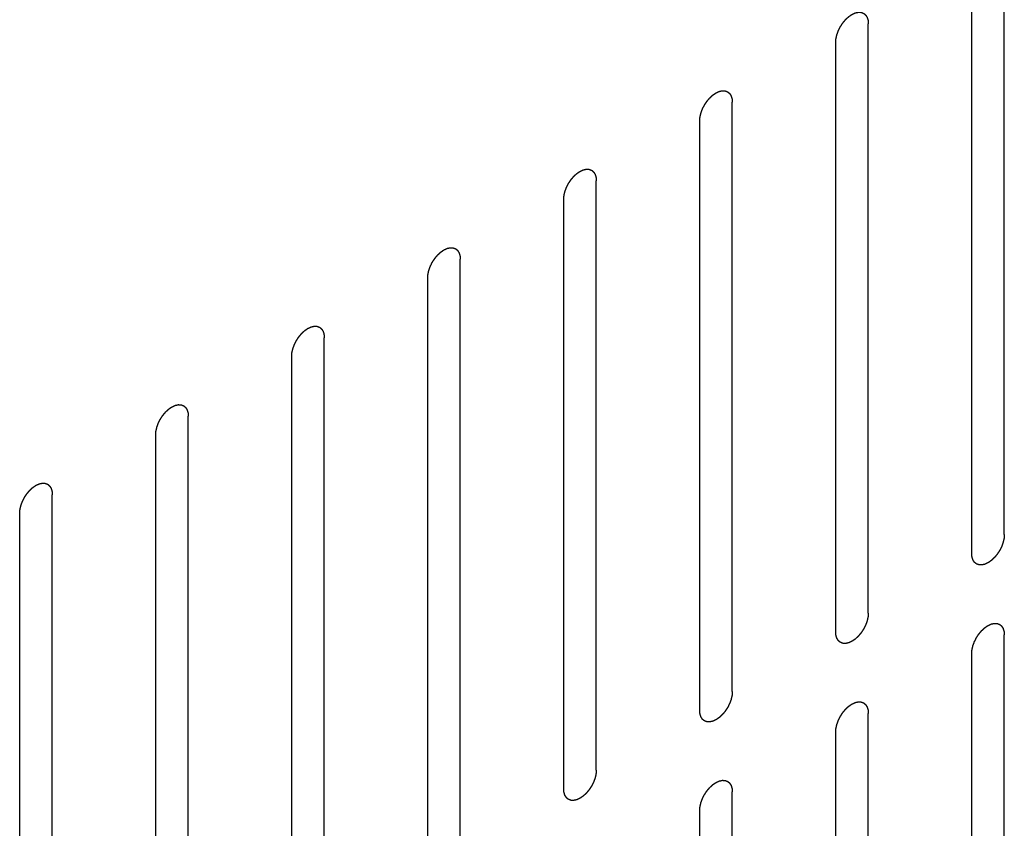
# Model space of a CAD drawing. Header units: inches. Extents: x 5 to 265, y 5 to 171.
# Tile 193 of 212: x 211.51 to 213.11, y 130.98 to 132.29. Entities that reach past the tile are written whole.
import ezdxf

# ---------------------------------------------------------------- set-up
doc = ezdxf.new("R2010")
doc.units = ezdxf.units.IN
doc.header["$LTSCALE"] = 14.96
doc.header["$MEASUREMENT"] = 0
doc.linetypes.add('HIDDEN', pattern=[0.2, 0.1, -0.1])
doc.layers.add('08_ALL_COSMETICS', color=7, linetype='CONTINUOUS')

msp = doc.modelspace()

# ---------------------------------------------------------------- linework, layer by layer
at = {"layer": '08_ALL_COSMETICS', "color": 7, "linetype": 'HIDDEN'}
for p, q in [((213.1141, 131.4537), (213.1141, 132.4131)), ((213.0611, 131.4231), (213.0611, 132.3825)), ((212.8928, 131.326), (212.8928, 132.2853)), ((212.8397, 131.2953), (212.8397, 132.2547)), ((212.6714, 131.1982), (212.6714, 132.1576)), ((212.6184, 131.1676), (212.6184, 132.1269)), ((212.4501, 131.0704), (212.4501, 132.0298)), ((212.3971, 131.0398), (212.3971, 131.9992)), ((212.2288, 130.9426), (212.2288, 131.902)), ((212.1758, 130.912), (212.1758, 131.8714)), ((212.0075, 130.8148), (212.0075, 131.7742)), ((211.9544, 130.7842), (211.9544, 131.7436)), ((211.7862, 130.687), (211.7862, 131.6464)), ((211.7331, 130.6564), (211.7331, 131.6158)), ((211.5648, 130.5593), (211.5648, 131.5187)), ((211.5118, 130.5286), (211.5118, 131.488)), ((213.1141, 130.331), (213.1141, 131.2904)), ((213.0611, 130.3004), (213.0611, 131.2598)), ((212.8928, 130.2033), (212.8928, 131.1627)), ((212.8397, 130.1726), (212.8397, 131.132)), ((212.6714, 130.0755), (212.6714, 131.0349)), ((212.6184, 130.0449), (212.6184, 131.0043))]:
    msp.add_line(p, q, dxfattribs=at)
for points in [[(212.8397, 132.2547), (212.8398, 132.2552), (212.8399, 132.2563), (212.84, 132.2578), (212.8401, 132.2591), (212.8402, 132.2601), (212.8402, 132.2606), (212.8402, 132.261), (212.8403, 132.2614), (212.8405, 132.2619), (212.8407, 132.2629), (212.841, 132.2643), (212.8413, 132.2656), (212.8415, 132.2666), (212.8417, 132.2671), (212.8417, 132.2675), (212.8419, 132.268), (212.8421, 132.2685), (212.8425, 132.2695), (212.843, 132.2709), (212.8435, 132.2723), (212.8438, 132.2733), (212.844, 132.2738), (212.8442, 132.2742), (212.8444, 132.2746), (212.8447, 132.2752), (212.8451, 132.2762), (212.8458, 132.2775), (212.8465, 132.2789), (212.847, 132.2799), (212.8473, 132.2804), (212.8475, 132.2809), (212.8478, 132.2812), (212.8481, 132.2817), (212.8487, 132.2826), (212.8495, 132.2839), (212.8503, 132.2852), (212.8509, 132.2861), (212.8513, 132.2866), (212.8515, 132.287), (212.8518, 132.2873), (212.8522, 132.2878), (212.8528, 132.2885), (212.8538, 132.2897), (212.8547, 132.2908), (212.8554, 132.2916), (212.8558, 132.2921), (212.8561, 132.2924), (212.8564, 132.2927), (212.8568, 132.2931), (212.8575, 132.2938), (212.8585, 132.2947), (212.8596, 132.2957), (212.8603, 132.2964), (212.8607, 132.2967), (212.861, 132.297), (212.8613, 132.2972), (212.8618, 132.2976), (212.8625, 132.2981), (212.8636, 132.2988), (212.8647, 132.2996), (212.8655, 132.3001), (212.8659, 132.3004), (212.8663, 132.3007), (212.8666, 132.3008), (212.867, 132.301), (212.8678, 132.3013), (212.8688, 132.3018), (212.8699, 132.3023), (212.8707, 132.3027), (212.8711, 132.3029), (212.8714, 132.3031), (212.8717, 132.3031), (212.8721, 132.3032), (212.8729, 132.3034), (212.8739, 132.3036), (212.8749, 132.3038), (212.8756, 132.304), (212.876, 132.3041), (212.8764, 132.3042), (212.8766, 132.3042), (212.877, 132.3042), (212.8777, 132.3041), (212.8786, 132.3041), (212.8796, 132.3041), (212.8803, 132.304), (212.8806, 132.304), (212.8809, 132.304), (212.8812, 132.3039), (212.8815, 132.3038), (212.8821, 132.3036), (212.883, 132.3033), (212.8838, 132.3029), (212.8844, 132.3027), (212.8847, 132.3026), (212.885, 132.3025), (212.8852, 132.3023), (212.8855, 132.3021), (212.886, 132.3017), (212.8867, 132.3011), (212.8873, 132.3006), (212.8878, 132.3002), (212.8881, 132.3), (212.8883, 132.2998), (212.8884, 132.2995), (212.8887, 132.2992), (212.889, 132.2987), (212.8895, 132.2979), (212.89, 132.2971), (212.8904, 132.2965), (212.8906, 132.2962), (212.8908, 132.2959), (212.8908, 132.2956), (212.891, 132.2952), (212.8912, 132.2945), (212.8915, 132.2935), (212.8918, 132.2925), (212.892, 132.2918), (212.8922, 132.2914), (212.8923, 132.2911), (212.8923, 132.2907), (212.8923, 132.2903), (212.8924, 132.2894), (212.8925, 132.2882), (212.8926, 132.2868), (212.8927, 132.2858), (212.8928, 132.2853)], [(212.6184, 132.1269), (212.6185, 132.1275), (212.6185, 132.1285), (212.6187, 132.1301), (212.6188, 132.1314), (212.6188, 132.1323), (212.6189, 132.1328), (212.6189, 132.1332), (212.619, 132.1336), (212.6191, 132.1341), (212.6194, 132.1351), (212.6197, 132.1365), (212.62, 132.1378), (212.6202, 132.1388), (212.6203, 132.1394), (212.6204, 132.1398), (212.6206, 132.1402), (212.6208, 132.1407), (212.6211, 132.1417), (212.6216, 132.1431), (212.6221, 132.1445), (212.6225, 132.1455), (212.6227, 132.146), (212.6228, 132.1464), (212.6231, 132.1469), (212.6233, 132.1474), (212.6238, 132.1484), (212.6245, 132.1498), (212.6252, 132.1511), (212.6257, 132.1521), (212.626, 132.1527), (212.6262, 132.1531), (212.6264, 132.1535), (212.6268, 132.154), (212.6274, 132.1549), (212.6282, 132.1561), (212.629, 132.1574), (212.6296, 132.1583), (212.6299, 132.1588), (212.6302, 132.1592), (212.6305, 132.1595), (212.6308, 132.16), (212.6315, 132.1608), (212.6325, 132.1619), (212.6334, 132.163), (212.6341, 132.1638), (212.6345, 132.1643), (212.6347, 132.1647), (212.6351, 132.1649), (212.6355, 132.1653), (212.6362, 132.166), (212.6372, 132.1669), (212.6382, 132.1679), (212.639, 132.1686), (212.6394, 132.1689), (212.6397, 132.1693), (212.64, 132.1695), (212.6405, 132.1698), (212.6412, 132.1703), (212.6423, 132.1711), (212.6434, 132.1718), (212.6442, 132.1723), (212.6446, 132.1726), (212.6449, 132.1729), (212.6453, 132.173), (212.6457, 132.1732), (212.6464, 132.1736), (212.6475, 132.1741), (212.6486, 132.1746), (212.6493, 132.1749), (212.6498, 132.1751), (212.6501, 132.1753), (212.6504, 132.1753), (212.6508, 132.1754), (212.6515, 132.1756), (212.6526, 132.1758), (212.6536, 132.1761), (212.6543, 132.1762), (212.6547, 132.1763), (212.655, 132.1764), (212.6553, 132.1764), (212.6557, 132.1764), (212.6564, 132.1763), (212.6573, 132.1763), (212.6583, 132.1763), (212.6589, 132.1763), (212.6593, 132.1762), (212.6596, 132.1763), (212.6599, 132.1761), (212.6602, 132.176), (212.6608, 132.1758), (212.6616, 132.1755), (212.6625, 132.1752), (212.6631, 132.1749), (212.6634, 132.1748), (212.6637, 132.1747), (212.6639, 132.1746), (212.6642, 132.1743), (212.6646, 132.1739), (212.6653, 132.1734), (212.666, 132.1728), (212.6665, 132.1724), (212.6668, 132.1722), (212.667, 132.172), (212.6671, 132.1718), (212.6673, 132.1714), (212.6677, 132.1709), (212.6682, 132.1701), (212.6687, 132.1693), (212.6691, 132.1687), (212.6693, 132.1684), (212.6694, 132.1682), (212.6695, 132.1678), (212.6696, 132.1674), (212.6699, 132.1667), (212.6702, 132.1657), (212.6705, 132.1647), (212.6707, 132.164), (212.6708, 132.1636), (212.6709, 132.1633), (212.671, 132.1629), (212.671, 132.1625), (212.6711, 132.1616), (212.6712, 132.1604), (212.6713, 132.159), (212.6714, 132.158), (212.6714, 132.1576)], [(212.3971, 131.9992), (212.3971, 131.9997), (212.3972, 132.0007), (212.3973, 132.0023), (212.3975, 132.0036), (212.3975, 132.0045), (212.3976, 132.005), (212.3976, 132.0054), (212.3977, 132.0058), (212.3978, 132.0064), (212.398, 132.0073), (212.3983, 132.0087), (212.3987, 132.0101), (212.3989, 132.011), (212.399, 132.0116), (212.3991, 132.012), (212.3993, 132.0124), (212.3994, 132.013), (212.3998, 132.0139), (212.4003, 132.0153), (212.4008, 132.0167), (212.4012, 132.0177), (212.4014, 132.0182), (212.4015, 132.0187), (212.4017, 132.0191), (212.402, 132.0196), (212.4025, 132.0206), (212.4032, 132.022), (212.4039, 132.0234), (212.4044, 132.0243), (212.4047, 132.0249), (212.4048, 132.0253), (212.4051, 132.0257), (212.4054, 132.0262), (212.406, 132.0271), (212.4069, 132.0283), (212.4077, 132.0296), (212.4083, 132.0305), (212.4086, 132.031), (212.4088, 132.0314), (212.4091, 132.0317), (212.4095, 132.0322), (212.4102, 132.033), (212.4111, 132.0341), (212.4121, 132.0353), (212.4128, 132.0361), (212.4131, 132.0365), (212.4134, 132.0369), (212.4137, 132.0371), (212.4141, 132.0375), (212.4149, 132.0382), (212.4159, 132.0392), (212.4169, 132.0401), (212.4176, 132.0408), (212.4181, 132.0412), (212.4184, 132.0415), (212.4187, 132.0417), (212.4191, 132.042), (212.4199, 132.0425), (212.421, 132.0433), (212.4221, 132.044), (212.4228, 132.0446), (212.4233, 132.0449), (212.4236, 132.0451), (212.4239, 132.0452), (212.4244, 132.0454), (212.4251, 132.0458), (212.4262, 132.0463), (212.4273, 132.0468), (212.428, 132.0471), (212.4284, 132.0473), (212.4288, 132.0475), (212.4291, 132.0475), (212.4295, 132.0476), (212.4302, 132.0478), (212.4312, 132.048), (212.4323, 132.0483), (212.433, 132.0485), (212.4334, 132.0485), (212.4337, 132.0486), (212.434, 132.0486), (212.4344, 132.0486), (212.435, 132.0486), (212.436, 132.0485), (212.4369, 132.0485), (212.4376, 132.0485), (212.438, 132.0485), (212.4383, 132.0485), (212.4385, 132.0483), (212.4389, 132.0482), (212.4395, 132.048), (212.4403, 132.0477), (212.4412, 132.0474), (212.4418, 132.0472), (212.4421, 132.047), (212.4424, 132.047), (212.4426, 132.0468), (212.4428, 132.0466), (212.4433, 132.0462), (212.444, 132.0456), (212.4447, 132.045), (212.4452, 132.0446), (212.4454, 132.0444), (212.4457, 132.0442), (212.4458, 132.044), (212.446, 132.0437), (212.4464, 132.0431), (212.4469, 132.0423), (212.4474, 132.0415), (212.4477, 132.0409), (212.4479, 132.0406), (212.4481, 132.0404), (212.4482, 132.0401), (212.4483, 132.0397), (212.4485, 132.039), (212.4488, 132.038), (212.4492, 132.0369), (212.4494, 132.0362), (212.4495, 132.0358), (212.4496, 132.0355), (212.4496, 132.0352), (212.4497, 132.0347), (212.4498, 132.0339), (212.4499, 132.0327), (212.45, 132.0312), (212.4501, 132.0303), (212.4501, 132.0298)], [(212.1758, 131.8714), (212.1758, 131.8719), (212.1759, 131.8729), (212.176, 131.8745), (212.1761, 131.8758), (212.1762, 131.8767), (212.1762, 131.8772), (212.1763, 131.8776), (212.1764, 131.878), (212.1765, 131.8786), (212.1767, 131.8795), (212.177, 131.8809), (212.1773, 131.8823), (212.1775, 131.8832), (212.1777, 131.8838), (212.1778, 131.8842), (212.1779, 131.8846), (212.1781, 131.8852), (212.1785, 131.8862), (212.179, 131.8875), (212.1795, 131.8889), (212.1798, 131.8899), (212.1801, 131.8905), (212.1802, 131.8909), (212.1804, 131.8913), (212.1807, 131.8919), (212.1812, 131.8928), (212.1819, 131.8942), (212.1826, 131.8956), (212.183, 131.8966), (212.1833, 131.8971), (212.1835, 131.8975), (212.1838, 131.8979), (212.1841, 131.8984), (212.1847, 131.8993), (212.1855, 131.9006), (212.1864, 131.9018), (212.187, 131.9027), (212.1873, 131.9032), (212.1875, 131.9036), (212.1878, 131.904), (212.1882, 131.9044), (212.1889, 131.9052), (212.1898, 131.9063), (212.1908, 131.9075), (212.1914, 131.9083), (212.1918, 131.9087), (212.1921, 131.9091), (212.1924, 131.9094), (212.1928, 131.9097), (212.1935, 131.9104), (212.1946, 131.9114), (212.1956, 131.9123), (212.1963, 131.913), (212.1967, 131.9134), (212.197, 131.9137), (212.1974, 131.9139), (212.1978, 131.9142), (212.1986, 131.9147), (212.1997, 131.9155), (212.2008, 131.9162), (212.2015, 131.9168), (212.202, 131.9171), (212.2023, 131.9173), (212.2026, 131.9175), (212.203, 131.9177), (212.2038, 131.918), (212.2049, 131.9185), (212.2059, 131.919), (212.2067, 131.9194), (212.2071, 131.9195), (212.2074, 131.9197), (212.2077, 131.9198), (212.2082, 131.9199), (212.2089, 131.92), (212.2099, 131.9203), (212.2109, 131.9205), (212.2117, 131.9207), (212.2121, 131.9208), (212.2124, 131.9209), (212.2127, 131.9208), (212.2131, 131.9208), (212.2137, 131.9208), (212.2147, 131.9208), (212.2156, 131.9207), (212.2163, 131.9207), (212.2167, 131.9207), (212.217, 131.9207), (212.2172, 131.9206), (212.2176, 131.9205), (212.2181, 131.9202), (212.219, 131.9199), (212.2198, 131.9196), (212.2204, 131.9194), (212.2208, 131.9193), (212.2211, 131.9192), (212.2212, 131.919), (212.2215, 131.9188), (212.222, 131.9184), (212.2227, 131.9178), (212.2234, 131.9172), (212.2238, 131.9168), (212.2241, 131.9166), (212.2243, 131.9165), (212.2245, 131.9162), (212.2247, 131.9159), (212.225, 131.9153), (212.2255, 131.9145), (212.2261, 131.9137), (212.2264, 131.9132), (212.2266, 131.9128), (212.2268, 131.9126), (212.2269, 131.9123), (212.227, 131.9119), (212.2272, 131.9112), (212.2275, 131.9102), (212.2278, 131.9092), (212.2281, 131.9085), (212.2282, 131.908), (212.2283, 131.9078), (212.2283, 131.9074), (212.2284, 131.9069), (212.2284, 131.9061), (212.2285, 131.9049), (212.2287, 131.9034), (212.2288, 131.9025), (212.2288, 131.902)], [(211.9544, 131.7436), (211.9545, 131.7441), (211.9546, 131.7452), (211.9547, 131.7467), (211.9548, 131.748), (211.9549, 131.7489), (211.9549, 131.7495), (211.9549, 131.7498), (211.955, 131.7503), (211.9552, 131.7508), (211.9554, 131.7518), (211.9557, 131.7531), (211.956, 131.7545), (211.9562, 131.7555), (211.9564, 131.756), (211.9564, 131.7564), (211.9566, 131.7568), (211.9568, 131.7574), (211.9572, 131.7584), (211.9577, 131.7598), (211.9582, 131.7612), (211.9585, 131.7621), (211.9587, 131.7627), (211.9589, 131.7631), (211.9591, 131.7635), (211.9594, 131.7641), (211.9599, 131.765), (211.9605, 131.7664), (211.9612, 131.7678), (211.9617, 131.7688), (211.962, 131.7693), (211.9622, 131.7697), (211.9625, 131.7701), (211.9628, 131.7706), (211.9634, 131.7715), (211.9642, 131.7728), (211.965, 131.7741), (211.9656, 131.7749), (211.966, 131.7755), (211.9662, 131.7758), (211.9665, 131.7762), (211.9669, 131.7766), (211.9675, 131.7774), (211.9685, 131.7786), (211.9694, 131.7797), (211.9701, 131.7805), (211.9705, 131.7809), (211.9708, 131.7813), (211.9711, 131.7816), (211.9715, 131.782), (211.9722, 131.7826), (211.9732, 131.7836), (211.9743, 131.7846), (211.975, 131.7852), (211.9754, 131.7856), (211.9757, 131.7859), (211.9761, 131.7861), (211.9765, 131.7864), (211.9773, 131.787), (211.9783, 131.7877), (211.9794, 131.7885), (211.9802, 131.789), (211.9806, 131.7893), (211.981, 131.7896), (211.9813, 131.7897), (211.9817, 131.7899), (211.9825, 131.7902), (211.9835, 131.7907), (211.9846, 131.7912), (211.9854, 131.7916), (211.9858, 131.7918), (211.9861, 131.7919), (211.9864, 131.792), (211.9868, 131.7921), (211.9876, 131.7922), (211.9886, 131.7925), (211.9896, 131.7927), (211.9903, 131.7929), (211.9908, 131.793), (211.9911, 131.7931), (211.9914, 131.793), (211.9917, 131.793), (211.9924, 131.793), (211.9934, 131.793), (211.9943, 131.7929), (211.995, 131.7929), (211.9953, 131.7929), (211.9956, 131.7929), (211.9959, 131.7928), (211.9962, 131.7927), (211.9968, 131.7924), (211.9977, 131.7921), (211.9985, 131.7918), (211.9991, 131.7916), (211.9995, 131.7915), (211.9997, 131.7914), (211.9999, 131.7912), (212.0002, 131.791), (212.0007, 131.7906), (212.0014, 131.79), (212.002, 131.7895), (212.0025, 131.7891), (212.0028, 131.7888), (212.003, 131.7887), (212.0031, 131.7884), (212.0034, 131.7881), (212.0037, 131.7875), (212.0042, 131.7867), (212.0047, 131.7859), (212.0051, 131.7854), (212.0053, 131.785), (212.0055, 131.7848), (212.0055, 131.7845), (212.0057, 131.7841), (212.0059, 131.7834), (212.0062, 131.7824), (212.0065, 131.7814), (212.0067, 131.7807), (212.0069, 131.7803), (212.007, 131.78), (212.007, 131.7796), (212.007, 131.7791), (212.0071, 131.7783), (212.0072, 131.7771), (212.0073, 131.7757), (212.0074, 131.7747), (212.0075, 131.7742)], [(211.7331, 131.6158), (211.7332, 131.6163), (211.7332, 131.6174), (211.7334, 131.6189), (211.7335, 131.6202), (211.7336, 131.6211), (211.7336, 131.6217), (211.7336, 131.6221), (211.7337, 131.6225), (211.7338, 131.623), (211.7341, 131.624), (211.7344, 131.6254), (211.7347, 131.6267), (211.7349, 131.6277), (211.735, 131.6282), (211.7351, 131.6286), (211.7353, 131.6291), (211.7355, 131.6296), (211.7358, 131.6306), (211.7363, 131.632), (211.7368, 131.6334), (211.7372, 131.6343), (211.7374, 131.6349), (211.7375, 131.6353), (211.7378, 131.6357), (211.738, 131.6363), (211.7385, 131.6373), (211.7392, 131.6386), (211.7399, 131.64), (211.7404, 131.641), (211.7407, 131.6415), (211.7409, 131.642), (211.7411, 131.6423), (211.7415, 131.6428), (211.7421, 131.6437), (211.7429, 131.645), (211.7437, 131.6463), (211.7443, 131.6472), (211.7446, 131.6477), (211.7449, 131.6481), (211.7452, 131.6484), (211.7456, 131.6489), (211.7462, 131.6496), (211.7472, 131.6508), (211.7481, 131.6519), (211.7488, 131.6527), (211.7492, 131.6532), (211.7494, 131.6535), (211.7498, 131.6538), (211.7502, 131.6542), (211.7509, 131.6549), (211.7519, 131.6558), (211.753, 131.6568), (211.7537, 131.6574), (211.7541, 131.6578), (211.7544, 131.6581), (211.7547, 131.6583), (211.7552, 131.6587), (211.7559, 131.6592), (211.757, 131.6599), (211.7581, 131.6607), (211.7589, 131.6612), (211.7593, 131.6615), (211.7596, 131.6618), (211.76, 131.6619), (211.7604, 131.6621), (211.7611, 131.6624), (211.7622, 131.6629), (211.7633, 131.6634), (211.764, 131.6638), (211.7645, 131.664), (211.7648, 131.6642), (211.7651, 131.6642), (211.7655, 131.6643), (211.7662, 131.6645), (211.7673, 131.6647), (211.7683, 131.6649), (211.769, 131.6651), (211.7694, 131.6652), (211.7698, 131.6653), (211.77, 131.6653), (211.7704, 131.6653), (211.7711, 131.6652), (211.772, 131.6652), (211.773, 131.6652), (211.7736, 131.6651), (211.774, 131.6651), (211.7743, 131.6651), (211.7746, 131.665), (211.7749, 131.6649), (211.7755, 131.6647), (211.7764, 131.6644), (211.7772, 131.664), (211.7778, 131.6638), (211.7781, 131.6637), (211.7784, 131.6636), (211.7786, 131.6634), (211.7789, 131.6632), (211.7793, 131.6628), (211.78, 131.6622), (211.7807, 131.6617), (211.7812, 131.6613), (211.7815, 131.661), (211.7817, 131.6609), (211.7818, 131.6606), (211.782, 131.6603), (211.7824, 131.6598), (211.7829, 131.659), (211.7834, 131.6582), (211.7838, 131.6576), (211.784, 131.6573), (211.7841, 131.657), (211.7842, 131.6567), (211.7843, 131.6563), (211.7846, 131.6556), (211.7849, 131.6546), (211.7852, 131.6536), (211.7854, 131.6529), (211.7855, 131.6525), (211.7857, 131.6522), (211.7857, 131.6518), (211.7857, 131.6514), (211.7858, 131.6505), (211.7859, 131.6493), (211.786, 131.6479), (211.7861, 131.6469), (211.7862, 131.6464)], [(211.5118, 131.488), (211.5118, 131.4886), (211.5119, 131.4896), (211.5121, 131.4912), (211.5122, 131.4925), (211.5122, 131.4934), (211.5123, 131.4939), (211.5123, 131.4943), (211.5124, 131.4947), (211.5125, 131.4952), (211.5127, 131.4962), (211.5131, 131.4976), (211.5134, 131.4989), (211.5136, 131.4999), (211.5137, 131.5005), (211.5138, 131.5009), (211.514, 131.5013), (211.5142, 131.5018), (211.5145, 131.5028), (211.515, 131.5042), (211.5155, 131.5056), (211.5159, 131.5066), (211.5161, 131.5071), (211.5162, 131.5075), (211.5164, 131.508), (211.5167, 131.5085), (211.5172, 131.5095), (211.5179, 131.5109), (211.5186, 131.5122), (211.5191, 131.5132), (211.5194, 131.5138), (211.5196, 131.5142), (211.5198, 131.5146), (211.5201, 131.5151), (211.5207, 131.516), (211.5216, 131.5172), (211.5224, 131.5185), (211.523, 131.5194), (211.5233, 131.5199), (211.5236, 131.5203), (211.5239, 131.5206), (211.5242, 131.5211), (211.5249, 131.5219), (211.5258, 131.523), (211.5268, 131.5241), (211.5275, 131.5249), (211.5278, 131.5254), (211.5281, 131.5257), (211.5284, 131.526), (211.5288, 131.5264), (211.5296, 131.5271), (211.5306, 131.528), (211.5316, 131.529), (211.5324, 131.5297), (211.5328, 131.53), (211.5331, 131.5304), (211.5334, 131.5306), (211.5338, 131.5309), (211.5346, 131.5314), (211.5357, 131.5322), (211.5368, 131.5329), (211.5376, 131.5334), (211.538, 131.5337), (211.5383, 131.534), (211.5386, 131.5341), (211.5391, 131.5343), (211.5398, 131.5347), (211.5409, 131.5352), (211.542, 131.5357), (211.5427, 131.536), (211.5431, 131.5362), (211.5435, 131.5364), (211.5438, 131.5364), (211.5442, 131.5365), (211.5449, 131.5367), (211.5459, 131.5369), (211.547, 131.5372), (211.5477, 131.5373), (211.5481, 131.5374), (211.5484, 131.5375), (211.5487, 131.5375), (211.5491, 131.5375), (211.5498, 131.5374), (211.5507, 131.5374), (211.5517, 131.5374), (211.5523, 131.5374), (211.5527, 131.5373), (211.553, 131.5373), (211.5532, 131.5372), (211.5536, 131.5371), (211.5542, 131.5369), (211.555, 131.5366), (211.5559, 131.5363), (211.5565, 131.536), (211.5568, 131.5359), (211.5571, 131.5358), (211.5573, 131.5356), (211.5575, 131.5354), (211.558, 131.535), (211.5587, 131.5345), (211.5594, 131.5339), (211.5599, 131.5335), (211.5601, 131.5333), (211.5604, 131.5331), (211.5605, 131.5329), (211.5607, 131.5325), (211.5611, 131.532), (211.5616, 131.5312), (211.5621, 131.5304), (211.5624, 131.5298), (211.5626, 131.5295), (211.5628, 131.5293), (211.5629, 131.5289), (211.563, 131.5285), (211.5632, 131.5278), (211.5636, 131.5268), (211.5639, 131.5258), (211.5641, 131.5251), (211.5642, 131.5247), (211.5643, 131.5244), (211.5643, 131.524), (211.5644, 131.5236), (211.5645, 131.5227), (211.5646, 131.5215), (211.5647, 131.5201), (211.5648, 131.5191), (211.5648, 131.5187)], [(213.1141, 131.4537), (213.1141, 131.4532), (213.114, 131.4522), (213.1138, 131.4506), (213.1137, 131.4493), (213.1137, 131.4484), (213.1136, 131.4479), (213.1136, 131.4475), (213.1135, 131.4471), (213.1134, 131.4465), (213.1132, 131.4456), (213.1128, 131.4442), (213.1125, 131.4428), (213.1123, 131.4419), (213.1122, 131.4413), (213.1121, 131.4409), (213.1119, 131.4405), (213.1117, 131.4399), (213.1114, 131.439), (213.1109, 131.4376), (213.1104, 131.4362), (213.11, 131.4352), (213.1098, 131.4346), (213.1097, 131.4342), (213.1095, 131.4338), (213.1092, 131.4333), (213.1087, 131.4323), (213.108, 131.4309), (213.1073, 131.4295), (213.1068, 131.4286), (213.1065, 131.428), (213.1063, 131.4276), (213.1061, 131.4272), (213.1057, 131.4267), (213.1052, 131.4258), (213.1043, 131.4245), (213.1035, 131.4233), (213.1029, 131.4224), (213.1026, 131.4219), (213.1023, 131.4215), (213.102, 131.4212), (213.1017, 131.4207), (213.101, 131.4199), (213.1001, 131.4188), (213.0991, 131.4176), (213.0984, 131.4168), (213.0981, 131.4164), (213.0978, 131.416), (213.0975, 131.4158), (213.097, 131.4154), (213.0963, 131.4147), (213.0953, 131.4137), (213.0943, 131.4128), (213.0935, 131.4121), (213.0931, 131.4117), (213.0928, 131.4114), (213.0925, 131.4112), (213.0921, 131.4109), (213.0913, 131.4104), (213.0902, 131.4096), (213.0891, 131.4089), (213.0883, 131.4083), (213.0879, 131.408), (213.0876, 131.4078), (213.0873, 131.4077), (213.0868, 131.4075), (213.0861, 131.4071), (213.085, 131.4066), (213.0839, 131.4061), (213.0832, 131.4058), (213.0828, 131.4056), (213.0824, 131.4054), (213.0821, 131.4053), (213.0817, 131.4052), (213.081, 131.4051), (213.08, 131.4048), (213.0789, 131.4046), (213.0782, 131.4044), (213.0778, 131.4044), (213.0775, 131.4043), (213.0772, 131.4043), (213.0768, 131.4043), (213.0761, 131.4043), (213.0752, 131.4044), (213.0742, 131.4044), (213.0736, 131.4044), (213.0732, 131.4044), (213.0729, 131.4044), (213.0727, 131.4045), (213.0723, 131.4047), (213.0717, 131.4049), (213.0709, 131.4052), (213.07, 131.4055), (213.0694, 131.4057), (213.0691, 131.4059), (213.0688, 131.4059), (213.0686, 131.4061), (213.0683, 131.4063), (213.0679, 131.4067), (213.0672, 131.4073), (213.0665, 131.4079), (213.066, 131.4083), (213.0658, 131.4085), (213.0655, 131.4086), (213.0654, 131.4089), (213.0652, 131.4092), (213.0648, 131.4098), (213.0643, 131.4106), (213.0638, 131.4114), (213.0635, 131.412), (213.0633, 131.4123), (213.0631, 131.4125), (213.063, 131.4128), (213.0629, 131.4132), (213.0627, 131.4139), (213.0623, 131.4149), (213.062, 131.416), (213.0618, 131.4167), (213.0617, 131.4171), (213.0616, 131.4173), (213.0616, 131.4177), (213.0615, 131.4182), (213.0614, 131.419), (213.0613, 131.4202), (213.0612, 131.4217), (213.0611, 131.4226), (213.0611, 131.4231)], [(212.8928, 131.326), (212.8927, 131.3254), (212.8926, 131.3244), (212.8925, 131.3228), (212.8924, 131.3215), (212.8923, 131.3206), (212.8923, 131.3201), (212.8923, 131.3197), (212.8922, 131.3193), (212.8921, 131.3188), (212.8918, 131.3178), (212.8915, 131.3164), (212.8912, 131.315), (212.891, 131.3141), (212.8909, 131.3135), (212.8908, 131.3131), (212.8906, 131.3127), (212.8904, 131.3122), (212.8901, 131.3112), (212.8896, 131.3098), (212.889, 131.3084), (212.8887, 131.3074), (212.8885, 131.3069), (212.8884, 131.3064), (212.8881, 131.306), (212.8879, 131.3055), (212.8874, 131.3045), (212.8867, 131.3031), (212.886, 131.3018), (212.8855, 131.3008), (212.8852, 131.3002), (212.885, 131.2998), (212.8848, 131.2994), (212.8844, 131.2989), (212.8838, 131.298), (212.883, 131.2968), (212.8822, 131.2955), (212.8816, 131.2946), (212.8813, 131.2941), (212.881, 131.2937), (212.8807, 131.2934), (212.8803, 131.2929), (212.8797, 131.2921), (212.8787, 131.291), (212.8778, 131.2899), (212.8771, 131.2891), (212.8767, 131.2886), (212.8765, 131.2882), (212.8761, 131.288), (212.8757, 131.2876), (212.875, 131.2869), (212.874, 131.286), (212.8729, 131.285), (212.8722, 131.2843), (212.8718, 131.2839), (212.8715, 131.2836), (212.8712, 131.2834), (212.8707, 131.2831), (212.87, 131.2826), (212.8689, 131.2818), (212.8678, 131.2811), (212.867, 131.2805), (212.8666, 131.2803), (212.8663, 131.28), (212.8659, 131.2799), (212.8655, 131.2797), (212.8648, 131.2793), (212.8637, 131.2788), (212.8626, 131.2783), (212.8619, 131.278), (212.8614, 131.2778), (212.8611, 131.2776), (212.8608, 131.2776), (212.8604, 131.2775), (212.8597, 131.2773), (212.8586, 131.2771), (212.8576, 131.2768), (212.8569, 131.2767), (212.8565, 131.2766), (212.8561, 131.2765), (212.8559, 131.2765), (212.8555, 131.2765), (212.8548, 131.2766), (212.8539, 131.2766), (212.8529, 131.2766), (212.8522, 131.2766), (212.8519, 131.2767), (212.8516, 131.2766), (212.8513, 131.2768), (212.851, 131.2769), (212.8504, 131.2771), (212.8495, 131.2774), (212.8487, 131.2777), (212.8481, 131.2779), (212.8478, 131.2781), (212.8475, 131.2781), (212.8473, 131.2783), (212.847, 131.2786), (212.8466, 131.279), (212.8459, 131.2795), (212.8452, 131.2801), (212.8447, 131.2805), (212.8444, 131.2807), (212.8442, 131.2809), (212.8441, 131.2811), (212.8439, 131.2814), (212.8435, 131.282), (212.843, 131.2828), (212.8425, 131.2836), (212.8421, 131.2842), (212.8419, 131.2845), (212.8418, 131.2847), (212.8417, 131.285), (212.8416, 131.2854), (212.8413, 131.2862), (212.841, 131.2872), (212.8407, 131.2882), (212.8405, 131.2889), (212.8404, 131.2893), (212.8402, 131.2896), (212.8402, 131.2899), (212.8402, 131.2904), (212.8401, 131.2913), (212.84, 131.2925), (212.8399, 131.2939), (212.8398, 131.2949), (212.8397, 131.2953)], [(213.0611, 131.2598), (213.0611, 131.2603), (213.0612, 131.2614), (213.0613, 131.2629), (213.0614, 131.2642), (213.0615, 131.2651), (213.0615, 131.2657), (213.0616, 131.266), (213.0617, 131.2665), (213.0618, 131.267), (213.062, 131.268), (213.0623, 131.2693), (213.0626, 131.2707), (213.0628, 131.2717), (213.063, 131.2722), (213.063, 131.2726), (213.0632, 131.2731), (213.0634, 131.2736), (213.0638, 131.2746), (213.0643, 131.276), (213.0648, 131.2774), (213.0651, 131.2783), (213.0653, 131.2789), (213.0655, 131.2793), (213.0657, 131.2797), (213.066, 131.2803), (213.0665, 131.2812), (213.0672, 131.2826), (213.0679, 131.284), (213.0683, 131.285), (213.0686, 131.2855), (213.0688, 131.286), (213.0691, 131.2863), (213.0694, 131.2868), (213.07, 131.2877), (213.0708, 131.289), (213.0717, 131.2903), (213.0722, 131.2912), (213.0726, 131.2917), (213.0728, 131.2921), (213.0731, 131.2924), (213.0735, 131.2928), (213.0742, 131.2936), (213.0751, 131.2948), (213.0761, 131.2959), (213.0767, 131.2967), (213.0771, 131.2972), (213.0774, 131.2975), (213.0777, 131.2978), (213.0781, 131.2982), (213.0788, 131.2988), (213.0799, 131.2998), (213.0809, 131.3008), (213.0816, 131.3014), (213.082, 131.3018), (213.0823, 131.3021), (213.0827, 131.3023), (213.0831, 131.3026), (213.0839, 131.3032), (213.085, 131.3039), (213.0861, 131.3047), (213.0868, 131.3052), (213.0873, 131.3055), (213.0876, 131.3058), (213.0879, 131.3059), (213.0883, 131.3061), (213.0891, 131.3064), (213.0902, 131.3069), (213.0912, 131.3074), (213.092, 131.3078), (213.0924, 131.308), (213.0927, 131.3082), (213.093, 131.3082), (213.0935, 131.3083), (213.0942, 131.3085), (213.0952, 131.3087), (213.0962, 131.3089), (213.097, 131.3091), (213.0974, 131.3092), (213.0977, 131.3093), (213.098, 131.3092), (213.0984, 131.3092), (213.099, 131.3092), (213.1, 131.3092), (213.1009, 131.3091), (213.1016, 131.3091), (213.102, 131.3091), (213.1023, 131.3091), (213.1025, 131.309), (213.1028, 131.3089), (213.1034, 131.3087), (213.1043, 131.3083), (213.1051, 131.308), (213.1057, 131.3078), (213.1061, 131.3077), (213.1063, 131.3076), (213.1065, 131.3074), (213.1068, 131.3072), (213.1073, 131.3068), (213.108, 131.3062), (213.1087, 131.3057), (213.1091, 131.3053), (213.1094, 131.305), (213.1096, 131.3049), (213.1098, 131.3046), (213.11, 131.3043), (213.1103, 131.3037), (213.1108, 131.303), (213.1113, 131.3021), (213.1117, 131.3016), (213.1119, 131.3013), (213.1121, 131.301), (213.1122, 131.3007), (213.1123, 131.3003), (213.1125, 131.2996), (213.1128, 131.2986), (213.1131, 131.2976), (213.1134, 131.2969), (213.1135, 131.2965), (213.1136, 131.2962), (213.1136, 131.2958), (213.1137, 131.2953), (213.1137, 131.2945), (213.1138, 131.2933), (213.114, 131.2919), (213.1141, 131.2909), (213.1141, 131.2904)], [(212.6714, 131.1982), (212.6714, 131.1977), (212.6713, 131.1966), (212.6712, 131.1951), (212.6711, 131.1938), (212.671, 131.1928), (212.671, 131.1923), (212.671, 131.1919), (212.6708, 131.1915), (212.6707, 131.191), (212.6705, 131.19), (212.6702, 131.1886), (212.6699, 131.1873), (212.6697, 131.1863), (212.6695, 131.1858), (212.6695, 131.1853), (212.6693, 131.1849), (212.6691, 131.1844), (212.6687, 131.1834), (212.6682, 131.182), (212.6677, 131.1806), (212.6674, 131.1796), (212.6672, 131.1791), (212.667, 131.1787), (212.6668, 131.1783), (212.6665, 131.1777), (212.666, 131.1767), (212.6654, 131.1754), (212.6647, 131.174), (212.6642, 131.173), (212.6639, 131.1725), (212.6637, 131.172), (212.6634, 131.1717), (212.6631, 131.1711), (212.6625, 131.1703), (212.6617, 131.169), (212.6608, 131.1677), (212.6603, 131.1668), (212.6599, 131.1663), (212.6597, 131.1659), (212.6594, 131.1656), (212.659, 131.1651), (212.6584, 131.1643), (212.6574, 131.1632), (212.6565, 131.1621), (212.6558, 131.1613), (212.6554, 131.1608), (212.6551, 131.1605), (212.6548, 131.1602), (212.6544, 131.1598), (212.6537, 131.1591), (212.6526, 131.1582), (212.6516, 131.1572), (212.6509, 131.1565), (212.6505, 131.1562), (212.6502, 131.1559), (212.6498, 131.1556), (212.6494, 131.1553), (212.6486, 131.1548), (212.6476, 131.1541), (212.6465, 131.1533), (212.6457, 131.1528), (212.6453, 131.1525), (212.6449, 131.1522), (212.6446, 131.1521), (212.6442, 131.1519), (212.6434, 131.1515), (212.6424, 131.151), (212.6413, 131.1506), (212.6405, 131.1502), (212.6401, 131.15), (212.6398, 131.1498), (212.6395, 131.1498), (212.6391, 131.1497), (212.6383, 131.1495), (212.6373, 131.1493), (212.6363, 131.1491), (212.6355, 131.1489), (212.6351, 131.1488), (212.6348, 131.1487), (212.6345, 131.1487), (212.6342, 131.1487), (212.6335, 131.1488), (212.6325, 131.1488), (212.6316, 131.1488), (212.6309, 131.1489), (212.6305, 131.1489), (212.6303, 131.1489), (212.63, 131.149), (212.6297, 131.1491), (212.6291, 131.1493), (212.6282, 131.1496), (212.6274, 131.15), (212.6268, 131.1502), (212.6264, 131.1503), (212.6262, 131.1504), (212.626, 131.1506), (212.6257, 131.1508), (212.6252, 131.1512), (212.6245, 131.1517), (212.6239, 131.1523), (212.6234, 131.1527), (212.6231, 131.1529), (212.6229, 131.1531), (212.6227, 131.1534), (212.6225, 131.1537), (212.6222, 131.1542), (212.6217, 131.155), (212.6212, 131.1558), (212.6208, 131.1564), (212.6206, 131.1567), (212.6204, 131.1569), (212.6204, 131.1573), (212.6202, 131.1577), (212.62, 131.1584), (212.6197, 131.1594), (212.6194, 131.1604), (212.6192, 131.1611), (212.619, 131.1615), (212.6189, 131.1618), (212.6189, 131.1622), (212.6189, 131.1626), (212.6188, 131.1635), (212.6187, 131.1647), (212.6185, 131.1661), (212.6185, 131.1671), (212.6184, 131.1676)], [(212.8397, 131.132), (212.8398, 131.1326), (212.8399, 131.1336), (212.84, 131.1352), (212.8401, 131.1365), (212.8402, 131.1374), (212.8402, 131.1379), (212.8402, 131.1383), (212.8403, 131.1387), (212.8405, 131.1392), (212.8407, 131.1402), (212.841, 131.1416), (212.8413, 131.1429), (212.8415, 131.1439), (212.8417, 131.1444), (212.8417, 131.1449), (212.8419, 131.1453), (212.8421, 131.1458), (212.8425, 131.1468), (212.843, 131.1482), (212.8435, 131.1496), (212.8438, 131.1506), (212.844, 131.1511), (212.8442, 131.1515), (212.8444, 131.1519), (212.8447, 131.1525), (212.8451, 131.1535), (212.8458, 131.1549), (212.8465, 131.1562), (212.847, 131.1572), (212.8473, 131.1577), (212.8475, 131.1582), (212.8478, 131.1585), (212.8481, 131.1591), (212.8487, 131.1599), (212.8495, 131.1612), (212.8503, 131.1625), (212.8509, 131.1634), (212.8513, 131.1639), (212.8515, 131.1643), (212.8518, 131.1646), (212.8522, 131.1651), (212.8528, 131.1659), (212.8538, 131.167), (212.8547, 131.1681), (212.8554, 131.1689), (212.8558, 131.1694), (212.8561, 131.1697), (212.8564, 131.17), (212.8568, 131.1704), (212.8575, 131.1711), (212.8585, 131.172), (212.8596, 131.173), (212.8603, 131.1737), (212.8607, 131.174), (212.861, 131.1743), (212.8613, 131.1746), (212.8618, 131.1749), (212.8625, 131.1754), (212.8636, 131.1761), (212.8647, 131.1769), (212.8655, 131.1774), (212.8659, 131.1777), (212.8663, 131.178), (212.8666, 131.1781), (212.867, 131.1783), (212.8678, 131.1787), (212.8688, 131.1792), (212.8699, 131.1797), (212.8707, 131.18), (212.8711, 131.1802), (212.8714, 131.1804), (212.8717, 131.1804), (212.8721, 131.1805), (212.8729, 131.1807), (212.8739, 131.1809), (212.8749, 131.1812), (212.8756, 131.1813), (212.876, 131.1814), (212.8764, 131.1815), (212.8766, 131.1815), (212.877, 131.1815), (212.8777, 131.1814), (212.8786, 131.1814), (212.8796, 131.1814), (212.8803, 131.1813), (212.8806, 131.1813), (212.8809, 131.1813), (212.8812, 131.1812), (212.8815, 131.1811), (212.8821, 131.1809), (212.883, 131.1806), (212.8838, 131.1803), (212.8844, 131.18), (212.8847, 131.1799), (212.885, 131.1798), (212.8852, 131.1796), (212.8855, 131.1794), (212.886, 131.179), (212.8867, 131.1785), (212.8873, 131.1779), (212.8878, 131.1775), (212.8881, 131.1773), (212.8883, 131.1771), (212.8884, 131.1768), (212.8887, 131.1765), (212.889, 131.176), (212.8895, 131.1752), (212.89, 131.1744), (212.8904, 131.1738), (212.8906, 131.1735), (212.8908, 131.1733), (212.8908, 131.1729), (212.891, 131.1725), (212.8912, 131.1718), (212.8915, 131.1708), (212.8918, 131.1698), (212.892, 131.1691), (212.8922, 131.1687), (212.8923, 131.1684), (212.8923, 131.168), (212.8923, 131.1676), (212.8924, 131.1667), (212.8925, 131.1655), (212.8926, 131.1641), (212.8927, 131.1631), (212.8928, 131.1627)], [(212.4501, 131.0704), (212.4501, 131.0699), (212.45, 131.0688), (212.4499, 131.0673), (212.4498, 131.066), (212.4497, 131.0651), (212.4496, 131.0645), (212.4496, 131.0642), (212.4495, 131.0637), (212.4494, 131.0632), (212.4492, 131.0622), (212.4489, 131.0609), (212.4486, 131.0595), (212.4483, 131.0585), (212.4482, 131.058), (212.4481, 131.0576), (212.448, 131.0571), (212.4478, 131.0566), (212.4474, 131.0556), (212.4469, 131.0542), (212.4464, 131.0528), (212.4461, 131.0519), (212.4458, 131.0513), (212.4457, 131.0509), (212.4455, 131.0505), (212.4452, 131.0499), (212.4447, 131.049), (212.444, 131.0476), (212.4433, 131.0462), (212.4428, 131.0452), (212.4426, 131.0447), (212.4424, 131.0442), (212.4421, 131.0439), (212.4418, 131.0434), (212.4412, 131.0425), (212.4404, 131.0412), (212.4395, 131.0399), (212.4389, 131.039), (212.4386, 131.0385), (212.4384, 131.0381), (212.4381, 131.0378), (212.4377, 131.0374), (212.437, 131.0366), (212.4361, 131.0354), (212.4351, 131.0343), (212.4345, 131.0335), (212.4341, 131.033), (212.4338, 131.0327), (212.4335, 131.0324), (212.4331, 131.032), (212.4324, 131.0314), (212.4313, 131.0304), (212.4303, 131.0294), (212.4296, 131.0288), (212.4292, 131.0284), (212.4289, 131.0281), (212.4285, 131.0279), (212.4281, 131.0276), (212.4273, 131.027), (212.4262, 131.0263), (212.4251, 131.0255), (212.4244, 131.025), (212.4239, 131.0247), (212.4236, 131.0244), (212.4233, 131.0243), (212.4229, 131.0241), (212.4221, 131.0238), (212.421, 131.0233), (212.42, 131.0228), (212.4192, 131.0224), (212.4188, 131.0222), (212.4185, 131.022), (212.4182, 131.022), (212.4177, 131.0219), (212.417, 131.0217), (212.416, 131.0215), (212.415, 131.0213), (212.4142, 131.0211), (212.4138, 131.021), (212.4135, 131.0209), (212.4132, 131.021), (212.4128, 131.021), (212.4122, 131.021), (212.4112, 131.021), (212.4103, 131.0211), (212.4096, 131.0211), (212.4092, 131.0211), (212.4089, 131.0211), (212.4087, 131.0212), (212.4083, 131.0213), (212.4077, 131.0215), (212.4069, 131.0219), (212.4061, 131.0222), (212.4055, 131.0224), (212.4051, 131.0225), (212.4048, 131.0226), (212.4047, 131.0228), (212.4044, 131.023), (212.4039, 131.0234), (212.4032, 131.024), (212.4025, 131.0245), (212.4021, 131.0249), (212.4018, 131.0252), (212.4016, 131.0253), (212.4014, 131.0256), (212.4012, 131.0259), (212.4009, 131.0265), (212.4004, 131.0273), (212.3998, 131.0281), (212.3995, 131.0286), (212.3993, 131.0289), (212.3991, 131.0292), (212.399, 131.0295), (212.3989, 131.0299), (212.3987, 131.0306), (212.3984, 131.0316), (212.3981, 131.0326), (212.3978, 131.0333), (212.3977, 131.0337), (212.3976, 131.034), (212.3976, 131.0344), (212.3975, 131.0349), (212.3975, 131.0357), (212.3974, 131.0369), (212.3972, 131.0383), (212.3971, 131.0393), (212.3971, 131.0398)], [(212.6184, 131.0043), (212.6185, 131.0048), (212.6185, 131.0058), (212.6187, 131.0074), (212.6188, 131.0087), (212.6188, 131.0096), (212.6189, 131.0101), (212.6189, 131.0105), (212.619, 131.0109), (212.6191, 131.0114), (212.6194, 131.0124), (212.6197, 131.0138), (212.62, 131.0152), (212.6202, 131.0161), (212.6203, 131.0167), (212.6204, 131.0171), (212.6206, 131.0175), (212.6208, 131.018), (212.6211, 131.019), (212.6216, 131.0204), (212.6221, 131.0218), (212.6225, 131.0228), (212.6227, 131.0233), (212.6228, 131.0238), (212.6231, 131.0242), (212.6233, 131.0247), (212.6238, 131.0257), (212.6245, 131.0271), (212.6252, 131.0285), (212.6257, 131.0294), (212.626, 131.03), (212.6262, 131.0304), (212.6264, 131.0308), (212.6268, 131.0313), (212.6274, 131.0322), (212.6282, 131.0334), (212.629, 131.0347), (212.6296, 131.0356), (212.6299, 131.0361), (212.6302, 131.0365), (212.6305, 131.0368), (212.6308, 131.0373), (212.6315, 131.0381), (212.6325, 131.0392), (212.6334, 131.0404), (212.6341, 131.0412), (212.6345, 131.0416), (212.6347, 131.042), (212.6351, 131.0422), (212.6355, 131.0426), (212.6362, 131.0433), (212.6372, 131.0442), (212.6382, 131.0452), (212.639, 131.0459), (212.6394, 131.0463), (212.6397, 131.0466), (212.64, 131.0468), (212.6405, 131.0471), (212.6412, 131.0476), (212.6423, 131.0484), (212.6434, 131.0491), (212.6442, 131.0497), (212.6446, 131.0499), (212.6449, 131.0502), (212.6453, 131.0503), (212.6457, 131.0505), (212.6464, 131.0509), (212.6475, 131.0514), (212.6486, 131.0519), (212.6493, 131.0522), (212.6498, 131.0524), (212.6501, 131.0526), (212.6504, 131.0526), (212.6508, 131.0527), (212.6515, 131.0529), (212.6526, 131.0531), (212.6536, 131.0534), (212.6543, 131.0535), (212.6547, 131.0536), (212.655, 131.0537), (212.6553, 131.0537), (212.6557, 131.0537), (212.6564, 131.0537), (212.6573, 131.0536), (212.6583, 131.0536), (212.6589, 131.0536), (212.6593, 131.0535), (212.6596, 131.0536), (212.6599, 131.0534), (212.6602, 131.0533), (212.6608, 131.0531), (212.6616, 131.0528), (212.6625, 131.0525), (212.6631, 131.0523), (212.6634, 131.0521), (212.6637, 131.0521), (212.6639, 131.0519), (212.6642, 131.0516), (212.6646, 131.0512), (212.6653, 131.0507), (212.666, 131.0501), (212.6665, 131.0497), (212.6668, 131.0495), (212.667, 131.0493), (212.6671, 131.0491), (212.6673, 131.0488), (212.6677, 131.0482), (212.6682, 131.0474), (212.6687, 131.0466), (212.6691, 131.046), (212.6693, 131.0457), (212.6694, 131.0455), (212.6695, 131.0452), (212.6696, 131.0448), (212.6699, 131.044), (212.6702, 131.043), (212.6705, 131.042), (212.6707, 131.0413), (212.6708, 131.0409), (212.6709, 131.0406), (212.671, 131.0403), (212.671, 131.0398), (212.6711, 131.0389), (212.6712, 131.0377), (212.6713, 131.0363), (212.6714, 131.0353), (212.6714, 131.0349)]]:
    msp.add_open_spline(points, degree=3, knots=[0, 0, 0, 0, 0.015625, 0.03125, 0.046875, 0.054688, 0.058594, 0.0625, 0.066406, 0.070312, 0.078125, 0.09375, 0.109375, 0.117188, 0.121094, 0.125, 0.128906, 0.132812, 0.140625, 0.15625, 0.171875, 0.179688, 0.183594, 0.1875, 0.191406, 0.195312, 0.203125, 0.21875, 0.234375, 0.242188, 0.246094, 0.25, 0.253906, 0.257812, 0.265625, 0.28125, 0.296875, 0.304688, 0.308594, 0.3125, 0.316406, 0.320312, 0.328125, 0.34375, 0.359375, 0.367188, 0.371094, 0.375, 0.378906, 0.382812, 0.390625, 0.40625, 0.421875, 0.429688, 0.433594, 0.4375, 0.441406, 0.445312, 0.453125, 0.46875, 0.484375, 0.492188, 0.496094, 0.5, 0.503906, 0.507812, 0.515625, 0.53125, 0.546875, 0.554688, 0.558594, 0.5625, 0.566406, 0.570312, 0.578125, 0.59375, 0.609375, 0.617188, 0.621094, 0.625, 0.628906, 0.632812, 0.640625, 0.65625, 0.671875, 0.679688, 0.683594, 0.6875, 0.691406, 0.695312, 0.703125, 0.71875, 0.734375, 0.742188, 0.746094, 0.75, 0.753906, 0.757812, 0.765625, 0.78125, 0.796875, 0.804688, 0.808594, 0.8125, 0.816406, 0.820312, 0.828125, 0.84375, 0.859375, 0.867188, 0.871094, 0.875, 0.878906, 0.882812, 0.890625, 0.90625, 0.921875, 0.929688, 0.933594, 0.9375, 0.941406, 0.945312, 0.953125, 0.96875, 0.984375, 1, 1, 1, 1], dxfattribs=at)

doc.saveas('drawing.dxf')
